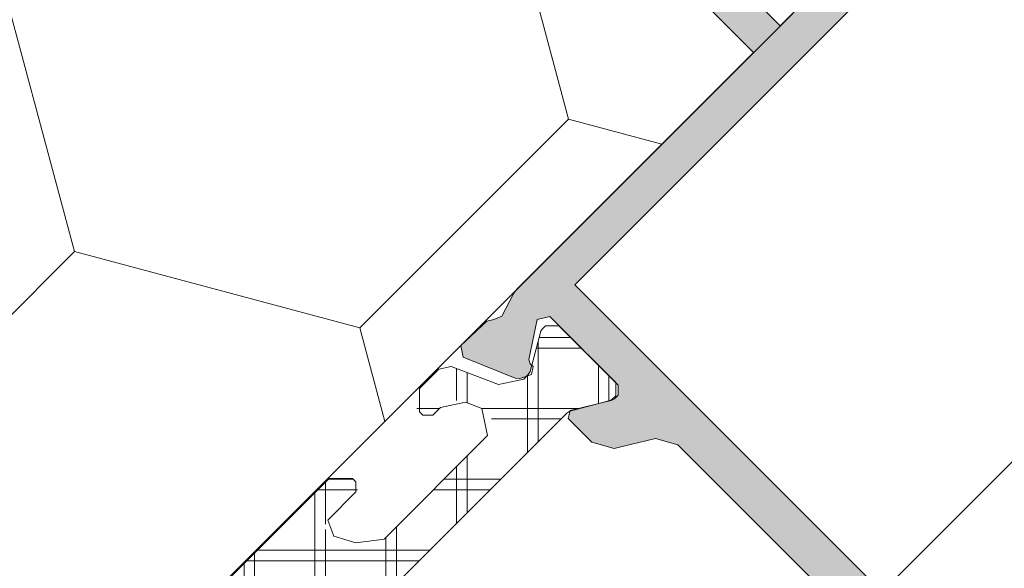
# Model space of a CAD drawing. Header units: metres. Extents: x -115250 to 1551995, y -140807 to 374743.
# Tile 108 of 205: x 114460 to 114502, y 78889 to 78912. Entities that reach past the tile are written whole.
import ezdxf

# ---------------------------------------------------------------- set-up
doc = ezdxf.new("R2010")
doc.units = ezdxf.units.M
doc.header["$LTSCALE"] = 100
doc.linetypes.add('0103aDVOJČERCHOVANÁ', pattern=[6.199999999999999, 3, -1, 0.1, -1, 0.1, -1])
doc.linetypes.add('{ Wide Dash }', pattern=[12, 4, -2, 4, -2])
for name, color, linetype, lineweight in [('010-pomocna', 30, 'Continuous', 15), ('010-tenka', 10, 'Continuous', 15), ('910-dvere', 7, 'Continuous', 15), ('910-tenka', 4, 'Continuous', 15), ('MB-kreskowanie', 251, 'Continuous', 9), ('MB-profile', 7, 'Continuous', 9), ('MB-uszczelki_tworzywa', 251, 'Continuous', 9)]:
    doc.layers.add(name, color=color, linetype=linetype, lineweight=lineweight)
doc.layers.add('910-srafa', color=8, linetype='Continuous', lineweight=9, transparency=0.5)

# ---------------------------------------------------------------- blocks, each defined once
blk = doc.blocks.new('K518730X')
at = {"layer": 'MB-kreskowanie'}
h = blk.add_hatch(dxfattribs=at)
h.set_pattern_fill('_U', color=256, scale=3, angle=314.9999999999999, style=0, double=1, pattern_type=0)
h.set_pattern_definition([(314.9999999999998, (-165.7994101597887, -281.3625498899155), (2.121320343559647, 2.121320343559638), []), (44.99999999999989, (-165.7994101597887, -281.3625498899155), (-2.121320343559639, 2.121320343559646), [])])
edge = h.paths.add_edge_path()
edge.add_arc((-9.799999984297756, 25.15000000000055), 0.3999999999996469, 75.44306778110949, 180.0000000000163)
edge.add_line((-10.19999998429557, 25.15000000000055), (-10.19999998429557, 13.27942286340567))
edge.add_arc((-10.49999998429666, 13.27942286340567), 0.3000000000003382, 351.4295277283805, 359.99999999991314, ccw=False)
edge.add_arc((-10.40031409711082, 13.19999999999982), 0.1999999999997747, -31.395510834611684, 9.995781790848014, ccw=False)
edge.add_line((-10.22959577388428, 13.09581144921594), (-10.78537888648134, 12.18513210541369))
edge.add_line((-10.78537888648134, 12.18513210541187), (-11.12320506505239, 11.59999999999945))
edge.add_arc((-10.94999998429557, 11.50000000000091), 0.1999999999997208, 150.0000000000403, 179.9999999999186)
edge.add_line((-11.1499999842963, 11.50000000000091), (-11.1499999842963, 11.30000000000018))
edge.add_arc((-10.74999998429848, 11.30000000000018), 0.3999999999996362, 180, 270.0000000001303)
edge.add_line((-10.74999998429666, 10.90000000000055), (-7.349999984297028, 10.90000000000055))
edge.add_arc((-7.349999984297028, 11.30000000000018), 0.3999999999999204, 270.0000000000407, 359.9999999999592)
edge.add_line((-6.949999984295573, 11.30000000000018), (-6.949999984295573, 11.50000000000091))
edge.add_arc((-7.149999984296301, 11.49999999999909), 0.2000000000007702, 3.255615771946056e-11, 29.99999999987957)
edge.add_line((-6.976794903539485, 11.59999999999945), (-7.725766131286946, 12.89725621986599))
edge.add_line((-7.725766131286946, 12.89725621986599), (-7.808549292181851, 12.89292083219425))
edge.add_arc((-7.819009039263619, 13.09264712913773), 0.200000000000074, 152.997836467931, 272.99786447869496, ccw=False)
edge.add_line((-7.997206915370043, 13.18345195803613), (-7.899999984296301, 13.37421349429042))
edge.add_line((-7.899999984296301, 13.37421349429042), (-7.899999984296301, 13.55000000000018))
edge.add_arc((-6.899999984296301, 13.55000000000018), 0.9999999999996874, 114.0000000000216, 180.0000000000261, ccw=False)
edge.add_line((-7.30673662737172, 14.46354545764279), (-5.346631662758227, 15.33624041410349))
edge.add_arc((-5.549999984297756, 15.79301314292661), 0.5000000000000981, 293.9999999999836, 359.9999999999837)
edge.add_line((-5.049999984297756, 15.79301314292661), (-5.049999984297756, 16.95000000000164))
edge.add_arc((-5.749999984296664, 16.94999999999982), 0.6999999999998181, 359.9999999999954, 450)
edge.add_line((-5.749999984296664, 17.65000000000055), (-5.949999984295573, 17.65000000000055))
edge.add_arc((-5.949999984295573, 17.34999999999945), 0.3000000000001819, 90.00000000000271, 180)
edge.add_line((-6.249999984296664, 17.34999999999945), (-6.249999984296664, 16.89700605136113))
edge.add_arc((-7.249999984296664, 16.89700605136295), 1.000000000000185, 293.99999999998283, 359.9999999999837, ccw=False)
edge.add_line((-6.843263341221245, 15.98346059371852), (-7.515284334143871, 15.68425757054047))
edge.add_arc((-7.799999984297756, 16.3237393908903), 0.6999999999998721, 179.999999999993, 293.999999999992, ccw=False)
edge.add_line((-8.499999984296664, 16.3237393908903), (-8.499999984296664, 22.5149554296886))
edge.add_arc((-7.499999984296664, 22.5149554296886), 0.9999999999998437, 105.4040936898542, 180.000000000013, ccw=False)
edge.add_arc((-8.349999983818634, 25.59999999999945), 2.200000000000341, 285.4040936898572, 310.8322170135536)
edge.add_arc((-6.649999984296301, 23.63276844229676), 0.4000000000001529, 8.185452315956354e-12, 130.8322170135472, ccw=False)
edge.add_line((-6.249999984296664, 23.63276844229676), (-6.249999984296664, 21.95000000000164))
edge.add_arc((-5.949999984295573, 21.94999999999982), 0.3000000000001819, 180.0000000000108, 270)
edge.add_line((-5.949999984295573, 21.65000000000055), (-5.749999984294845, 21.65000000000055))
edge.add_arc((-5.749999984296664, 22.34999999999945), 0.6999999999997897, 269.9999999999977, 360.0000000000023)
edge.add_line((-5.049999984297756, 22.34999999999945), (-5.049999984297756, 29.94999999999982))
edge.add_arc((-5.749999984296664, 29.94999999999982), 0.6999999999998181, 359.9999999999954, 450)
edge.add_line((-5.749999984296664, 30.65000000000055), (-5.949999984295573, 30.65000000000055))
edge.add_arc((-5.949999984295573, 30.34999999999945), 0.3000000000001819, 90.00000000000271, 180)
edge.add_line((-6.249999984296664, 30.34999999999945), (-6.249999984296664, 28.66723155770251))
edge.add_arc((-6.649999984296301, 28.66723155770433), 0.4000000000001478, 229.1677829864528, 359.99999999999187, ccw=False)
edge.add_arc((-8.349999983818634, 26.69999999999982), 2.20000000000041, 49.16778298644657, 74.59590631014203)
edge.add_arc((-7.499999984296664, 29.78504457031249), 0.9999999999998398, 179.999999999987, 254.5959063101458, ccw=False)
edge.add_line((-8.499999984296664, 29.78504457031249), (-8.499999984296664, 35.9762606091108))
edge.add_arc((-7.799999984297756, 35.9762606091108), 0.6999999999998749, 66.00000000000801, 180.000000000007, ccw=False)
edge.add_line((-7.515284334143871, 36.61574242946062), (-6.843263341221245, 36.31653940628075))
edge.add_arc((-7.249999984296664, 35.40299394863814), 1.000000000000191, 1.63140612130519e-11, 66.00000000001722, ccw=False)
edge.add_line((-6.249999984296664, 35.40299394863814), (-6.249999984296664, 34.94999999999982))
edge.add_arc((-5.949999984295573, 34.94999999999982), 0.3000000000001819, 180, 270)
edge.add_line((-5.949999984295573, 34.65000000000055), (-5.749999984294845, 34.65000000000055))
edge.add_arc((-5.749999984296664, 35.34999999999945), 0.6999999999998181, 270, 360)
edge.add_line((-5.049999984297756, 35.34999999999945), (-5.049999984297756, 36.50698685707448))
edge.add_arc((-5.549999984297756, 36.50698685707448), 0.5000000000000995, 1.627171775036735e-11, 66.00000000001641)
edge.add_line((-5.346631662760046, 36.96375958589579), (-7.306736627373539, 37.8364545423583))
edge.add_arc((-6.899999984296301, 38.74999999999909), 0.9999999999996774, 179.9999999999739, 245.99999999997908, ccw=False)
edge.add_line((-7.899999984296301, 38.74999999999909), (-7.899999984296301, 38.92640298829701))
edge.add_line((-7.899999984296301, 38.92640298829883), (-7.996892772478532, 39.11654804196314))
edge.add_arc((-7.818694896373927, 39.20735287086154), 0.1999999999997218, 87.00213552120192, 207.0021635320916, ccw=False)
edge.add_line((-7.808235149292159, 39.40707916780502), (-7.725756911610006, 39.40275974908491))
edge.add_line((-7.725756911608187, 39.40275974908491), (-6.976794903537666, 40.69999999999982))
edge.add_arc((-7.149999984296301, 40.80000000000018), 0.2000000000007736, 330.0000000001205, 359.9999999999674)
edge.add_line((-6.949999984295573, 40.80000000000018), (-6.949999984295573, 41.00000000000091))
edge.add_arc((-7.349999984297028, 41.00000000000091), 0.3999999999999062, 4.476948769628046e-11, 89.99999999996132)
edge.add_line((-7.349999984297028, 41.40000000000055), (-10.74999998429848, 41.40000000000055))
edge.add_arc((-10.74999998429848, 41.00000000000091), 0.3999999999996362, 89.99999999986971, 180)
edge.add_line((-11.1499999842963, 41.00000000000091), (-11.1499999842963, 40.80000000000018))
edge.add_arc((-10.94999998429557, 40.80000000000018), 0.1999999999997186, 180.0000000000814, 209.9999999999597)
edge.add_line((-11.12320506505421, 40.69999999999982), (-10.79088417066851, 40.12440332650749))
edge.add_line((-10.79088417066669, 40.12440332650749), (-10.22928163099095, 39.20418855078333))
edge.add_arc((-10.39999995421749, 39.09999999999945), 0.199999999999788, -10.274661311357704, 31.39551083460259, ccw=False)
edge.add_arc((-10.49999998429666, 39.0205771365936), 0.3000000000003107, 9.231371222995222e-11, 8.385431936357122, ccw=False)
edge.add_line((-10.19999998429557, 39.0205771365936), (-10.19999998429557, 27.14999999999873))
edge.add_arc((-9.799999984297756, 27.15000000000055), 0.399999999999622, 179.9999999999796, 284.5569322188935)
edge.add_line((-9.69946323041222, 26.76284065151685), (-8.450536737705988, 27.08715934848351))
edge.add_arc((-8.349999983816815, 26.69999999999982), 0.4000000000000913, 3.26281224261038e-11, 104.5569322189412, ccw=False)
edge.add_line((-7.949999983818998, 26.69999999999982), (-7.949999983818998, 25.59999999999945))
edge.add_arc((-8.349999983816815, 25.59999999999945), 0.4000000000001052, 255.4430677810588, 359.99999999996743, ccw=False)
edge.add_line((-8.45053673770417, 25.21284065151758), (-9.69946323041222, 25.53715934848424))
at = {"layer": 'MB-profile'}
h = blk.add_hatch(color=256, dxfattribs=at)
h.paths.add_polyline_path([(-44, 76.99999999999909), (-44.5, 76.49999999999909), (-44.5, 68.49999999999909), (-45, 67.99999999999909), (-53.5, 67.99999999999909), (-54, 67.49999999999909), (-54, 67.09999999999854), (-53.5, 66.59999999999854), (-50.99999999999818, 66.59999999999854), (-50.99999999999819, 54.19999999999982), (-50.80000000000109, 53.99999999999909), (-51, 53.79999999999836), (-51, 41.15416576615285), (-50.97924229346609, 41.02309080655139), (-50.64202002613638, 39.98509450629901), (-50.78234604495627, 39.62976612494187), (-50.93716841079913, 39.37761331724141), (-50.98962215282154, 37.87715251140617), (-50.57259635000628, 37.59051552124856), (-48.38675626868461, 38.5182525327), (-48.23666840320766, 38.65820121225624), (-48.10000000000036, 38.9264030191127), (-48.10000000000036, 39.02057713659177), (-48.14019237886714, 39.17057713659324), (-48.27424307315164, 39.40275974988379), (-48.36654881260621, 39.39792566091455), (-48.54474689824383, 39.48873048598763), (-49.48644189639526, 40.93893305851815), (-49.19763482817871, 41.39999999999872), (-45.10000000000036, 41.39999999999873), (-44.80000000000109, 41.09999999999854), (-44.80000000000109, 40.7947607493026), (-45.20911553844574, 40.12440380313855), (-45.75577489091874, 39.17756203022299), (-45.60000004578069, 38.89999999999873), (-42.8000000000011, 38.89999999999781), (-42.60000000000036, 39.09999999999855), (-42.60000000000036, 41.19999999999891), (-42.39999999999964, 41.39999999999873), (-14.47364070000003, 41.39999999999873), (-13.62004909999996, 40.92094279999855), (-12.86326070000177, 39.68090579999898), (-12.67904400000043, 39.37905719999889), (-11.82545331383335, 38.89999999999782), (-10.39999995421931, 38.89999999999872), (-10.24422510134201, 39.17756204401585), (-10.79088417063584, 40.12440332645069), (-11.20000000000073, 40.7947607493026), (-11.20000000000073, 41.09999999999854), (-10.89999999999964, 41.39999999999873), (-6.802365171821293, 41.39999999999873), (-6.513558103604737, 40.93893305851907), (-7.455253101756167, 39.48873048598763), (-7.76818754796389, 39.32926773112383), (-7.859807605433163, 39.17057713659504), (-7.899999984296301, 39.0205771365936), (-7.899999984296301, 38.92640298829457), (-7.763331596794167, 38.65820121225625), (-7.61324373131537, 38.51825253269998), (-5.427403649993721, 37.59051552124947), (-5.010377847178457, 37.87715251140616), (-5.062831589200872, 39.37761331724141), (-5.217653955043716, 39.62976612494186), (-5.357979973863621, 39.98509450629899), (-5.02075770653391, 41.0230908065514), (-5, 41.2383635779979), (-5.000000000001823, 55.39999999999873), (0, 55.39999999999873), (-3.552713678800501e-15, 58.59807621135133), (-1.500000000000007, 58.99999999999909), (-2, 58.99999999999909), (-2, 56.99999999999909), (-5, 56.99999999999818), (-5.000000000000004, 65.79999999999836), (-5.199999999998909, 65.99999999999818), (-4.999999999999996, 66.19999999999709), (-5, 74.99999999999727), (-2, 74.99999999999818), (-2, 72.99999999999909), (-1.500000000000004, 72.99999999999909), (0, 73.40192378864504), (0, 76.99999999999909)])
h.paths.add_polyline_path([(-7.100000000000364, 75.199999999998), (-6.600000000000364, 74.699999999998), (-6.600000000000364, 68.199999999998), (-7.100000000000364, 67.699999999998), (-7.600000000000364, 67.699999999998), (-8.100000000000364, 67.199999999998), (-8.100000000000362, 66.29999999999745), (-6.600000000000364, 66.29999999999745), (-6.60000000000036, 43.09999999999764), (-49.19999999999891, 43.09999999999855), (-49.19999999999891, 49.99999999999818), (-49, 49.99999999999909), (-49, 57.99999999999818), (-49.19999999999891, 57.99999999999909), (-49.19999999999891, 66.29999999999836), (-43.80000000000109, 66.29999999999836), (-42.80000000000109, 67.29999999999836), (-42.80000000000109, 74.699999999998), (-42.30000000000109, 75.199999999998)], flags=16)
for points in [[(-42.39999999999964, 41.39999999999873), (-14.47364070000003, 41.39999999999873), (-13.62004909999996, 40.92094279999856), (-12.86326070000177, 39.68090579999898), (-12.67904400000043, 39.3790571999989), (-11.82545331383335, 38.89999999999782), (-10.39999995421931, 38.89999999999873), (-10.22928163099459, 39.20418855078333), (-11.15607740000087, 40.72279129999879), (-11.20000000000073, 40.87907419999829), (-11.20000000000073, 41.09999999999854), (-10.89999999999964, 41.39999999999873), (-6.802365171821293, 41.39999999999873), (-6.513558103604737, 40.93893305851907), (-7.455253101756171, 39.48873048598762), (-7.633451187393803, 39.39792566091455), (-7.808235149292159, 39.40707916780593), (-7.996892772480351, 39.11654804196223), (-7.76333159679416, 38.65820121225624), (-7.613243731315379, 38.51825253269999), (-5.427403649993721, 37.59051552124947), (-5.010377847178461, 37.87715251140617), (-5.062831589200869, 39.37761331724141), (-5.217653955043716, 39.62976612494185), (-5.357979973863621, 39.98509450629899), (-5.020757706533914, 41.02309080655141), (-5, 41.23836357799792), (-5.000000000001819, 55.39999999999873), (0, 55.39999999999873)], [(-2, 56.99999999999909), (-5, 56.99999999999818), (-5, 65.79999999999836)]]:
    blk.add_lwpolyline(points, dxfattribs=at)
blk.add_lwpolyline([(-42.30000000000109, 75.199999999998), (-7.100000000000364, 75.199999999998), (-6.600000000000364, 74.699999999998), (-6.600000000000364, 68.199999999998), (-7.100000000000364, 67.699999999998), (-7.600000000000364, 67.699999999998), (-8.100000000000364, 67.199999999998), (-8.100000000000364, 66.29999999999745), (-6.600000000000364, 66.29999999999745), (-6.600000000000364, 43.09999999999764), (-49.19999999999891, 43.09999999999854), (-49.19999999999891, 49.99999999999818), (-49, 49.99999999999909), (-49, 57.99999999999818), (-49.19999999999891, 57.99999999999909), (-49.19999999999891, 66.29999999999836), (-43.80000000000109, 66.29999999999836), (-42.80000000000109, 67.29999999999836), (-42.80000000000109, 74.699999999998)], close=True, dxfattribs=at)
at = {"layer": 'MB-uszczelki_tworzywa'}
blk.add_lwpolyline([(-10.19999998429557, 27.15000000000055), (-10.19999998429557, 39.0205771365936), (-10.24019236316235, 39.17057713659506), (-11.12320506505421, 40.69999999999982), (-11.1499999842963, 40.80000000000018), (-11.1499999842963, 41.00000000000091), (-10.74999998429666, 41.40000000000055), (-7.349999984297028, 41.40000000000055), (-6.949999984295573, 41.00000000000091), (-6.949999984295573, 40.80000000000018), (-6.976794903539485, 40.69999999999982), (-7.859807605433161, 39.17057713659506), (-7.899999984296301, 39.0205771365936), (-7.899999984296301, 38.74999999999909), (-7.30673662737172, 37.83645454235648), (-5.346631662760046, 36.96375958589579), (-5.049999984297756, 36.50698685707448), (-5.049999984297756, 35.34999999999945), (-5.749999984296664, 34.65000000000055), (-5.949999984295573, 34.65000000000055), (-6.249999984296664, 34.94999999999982), (-6.249999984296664, 35.40299394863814), (-6.843263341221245, 36.31653940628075), (-7.515284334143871, 36.61574242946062), (-8.499999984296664, 35.9762606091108), (-8.499999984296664, 29.78504457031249), (-7.765624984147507, 28.82096814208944), (-6.911538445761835, 28.36458054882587), (-6.249999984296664, 28.66723155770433), (-6.249999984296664, 30.34999999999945), (-5.949999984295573, 30.65000000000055), (-5.749999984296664, 30.65000000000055), (-5.049999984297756, 29.94999999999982), (-5.049999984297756, 22.34999999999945)], dxfattribs=at)
blk = doc.blocks.new('K718730X')
at = {"layer": 'MB-kreskowanie'}
h = blk.add_hatch(dxfattribs=at)
h.set_pattern_fill('_U', color=256, scale=3, angle=494.9999999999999, style=0, double=1, pattern_type=0)
h.set_pattern_definition([(134.9999999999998, (165.7994101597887, 358.3625498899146), (-2.121320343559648, -2.121320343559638), []), (224.9999999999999, (165.7994101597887, 358.3625498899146), (2.121320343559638, -2.121320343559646), [])])
edge = h.paths.add_edge_path()
edge.add_arc((9.799999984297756, 51.84999999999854), 0.3999999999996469, 255.4430677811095, 360.0000000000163)
edge.add_line((10.19999998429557, 51.84999999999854), (10.19999998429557, 63.72057713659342))
edge.add_arc((10.49999998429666, 63.72057713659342), 0.3000000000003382, 531.4295277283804, 539.9999999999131, ccw=False)
edge.add_arc((10.40031409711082, 63.79999999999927), 0.1999999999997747, 148.6044891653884, 189.995781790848, ccw=False)
edge.add_line((10.22959577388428, 63.90418855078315), (10.78537888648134, 64.8148678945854))
edge.add_line((10.78537888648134, 64.81486789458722), (11.12320506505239, 65.39999999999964))
edge.add_arc((10.94999998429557, 65.49999999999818), 0.1999999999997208, 330.0000000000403, 359.9999999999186)
edge.add_line((11.1499999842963, 65.49999999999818), (11.1499999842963, 65.69999999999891))
edge.add_arc((10.74999998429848, 65.69999999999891), 0.3999999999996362, 360, 450.0000000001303)
edge.add_line((10.74999998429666, 66.09999999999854), (7.349999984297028, 66.09999999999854))
edge.add_arc((7.349999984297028, 65.69999999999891), 0.3999999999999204, 450.0000000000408, 539.9999999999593)
edge.add_line((6.949999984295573, 65.69999999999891), (6.949999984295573, 65.49999999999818))
edge.add_arc((7.149999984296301, 65.5), 0.2000000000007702, 180.0000000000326, 209.9999999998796)
edge.add_line((6.976794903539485, 65.39999999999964), (7.725766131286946, 64.1027437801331))
edge.add_line((7.725766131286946, 64.1027437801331), (7.808549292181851, 64.10707916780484))
edge.add_arc((7.819009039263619, 63.90735287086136), 0.200000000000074, 332.99783646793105, 452.99786447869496, ccw=False)
edge.add_line((7.997206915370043, 63.81654804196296), (7.899999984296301, 63.62578650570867))
edge.add_line((7.899999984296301, 63.62578650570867), (7.899999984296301, 63.44999999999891))
edge.add_arc((6.899999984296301, 63.44999999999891), 0.9999999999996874, 294.0000000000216, 360.00000000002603, ccw=False)
edge.add_line((7.30673662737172, 62.5364545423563), (5.346631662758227, 61.6637595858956))
edge.add_arc((5.549999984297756, 61.20698685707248), 0.5000000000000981, 473.9999999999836, 539.9999999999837)
edge.add_line((5.049999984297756, 61.20698685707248), (5.049999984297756, 60.04999999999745))
edge.add_arc((5.749999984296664, 60.04999999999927), 0.6999999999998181, 539.9999999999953, 630)
edge.add_line((5.749999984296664, 59.34999999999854), (5.949999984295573, 59.34999999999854))
edge.add_arc((5.949999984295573, 59.64999999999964), 0.3000000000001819, 270.0000000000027, 360)
edge.add_line((6.249999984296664, 59.64999999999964), (6.249999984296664, 60.10299394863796))
edge.add_arc((7.249999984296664, 60.10299394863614), 1.000000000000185, 473.99999999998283, 539.9999999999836, ccw=False)
edge.add_line((6.843263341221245, 61.01653940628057), (7.515284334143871, 61.31574242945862))
edge.add_arc((7.799999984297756, 60.67626060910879), 0.6999999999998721, 359.999999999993, 473.999999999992, ccw=False)
edge.add_line((8.499999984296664, 60.67626060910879), (8.499999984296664, 54.48504457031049))
edge.add_arc((7.499999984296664, 54.48504457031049), 0.9999999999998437, 285.4040936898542, 360.000000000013, ccw=False)
edge.add_arc((8.349999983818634, 51.39999999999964), 2.200000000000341, 465.4040936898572, 490.8322170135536)
edge.add_arc((6.649999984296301, 53.36723155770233), 0.4000000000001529, 180.0000000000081, 310.83221701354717, ccw=False)
edge.add_line((6.249999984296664, 53.36723155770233), (6.249999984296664, 55.04999999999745))
edge.add_arc((5.949999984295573, 55.04999999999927), 0.3000000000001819, 360.0000000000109, 450)
edge.add_line((5.949999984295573, 55.34999999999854), (5.749999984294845, 55.34999999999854))
edge.add_arc((5.749999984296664, 54.64999999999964), 0.6999999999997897, 449.9999999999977, 540.0000000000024)
edge.add_line((5.049999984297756, 54.64999999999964), (5.049999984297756, 47.04999999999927))
edge.add_arc((5.749999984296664, 47.04999999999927), 0.6999999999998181, 539.9999999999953, 630)
edge.add_line((5.749999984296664, 46.34999999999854), (5.949999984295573, 46.34999999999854))
edge.add_arc((5.949999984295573, 46.64999999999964), 0.3000000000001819, 270.0000000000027, 360)
edge.add_line((6.249999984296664, 46.64999999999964), (6.249999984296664, 48.33276844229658))
edge.add_arc((6.649999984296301, 48.33276844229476), 0.4000000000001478, 409.16778298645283, 539.9999999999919, ccw=False)
edge.add_arc((8.349999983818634, 50.29999999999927), 2.20000000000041, 229.1677829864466, 254.595906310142)
edge.add_arc((7.499999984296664, 47.2149554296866), 0.9999999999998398, 359.999999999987, 434.5959063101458, ccw=False)
edge.add_line((8.499999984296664, 47.2149554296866), (8.499999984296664, 41.0237393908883))
edge.add_arc((7.799999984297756, 41.0237393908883), 0.6999999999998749, 246.00000000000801, 360.000000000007, ccw=False)
edge.add_line((7.515284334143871, 40.38425757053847), (6.843263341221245, 40.68346059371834))
edge.add_arc((7.249999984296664, 41.59700605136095), 1.000000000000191, 180.0000000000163, 246.0000000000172, ccw=False)
edge.add_line((6.249999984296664, 41.59700605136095), (6.249999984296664, 42.04999999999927))
edge.add_arc((5.949999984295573, 42.04999999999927), 0.3000000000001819, 360, 450)
edge.add_line((5.949999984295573, 42.34999999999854), (5.749999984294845, 42.34999999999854))
edge.add_arc((5.749999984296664, 41.64999999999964), 0.6999999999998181, 450, 540)
edge.add_line((5.049999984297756, 41.64999999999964), (5.049999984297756, 40.49301314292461))
edge.add_arc((5.549999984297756, 40.49301314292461), 0.5000000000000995, 180.0000000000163, 246.0000000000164)
edge.add_line((5.346631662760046, 40.0362404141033), (7.306736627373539, 39.16354545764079))
edge.add_arc((6.899999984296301, 38.25), 0.9999999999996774, 359.99999999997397, 425.9999999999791, ccw=False)
edge.add_line((7.899999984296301, 38.25), (7.899999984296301, 38.07359701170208))
edge.add_line((7.899999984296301, 38.07359701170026), (7.996892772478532, 37.88345195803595))
edge.add_arc((7.818694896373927, 37.79264712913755), 0.1999999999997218, 267.0021355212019, 387.0021635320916, ccw=False)
edge.add_line((7.808235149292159, 37.59292083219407), (7.725756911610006, 37.59724025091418))
edge.add_line((7.725756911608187, 37.59724025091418), (6.976794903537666, 36.29999999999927))
edge.add_arc((7.149999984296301, 36.19999999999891), 0.2000000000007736, 510.0000000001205, 539.9999999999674)
edge.add_line((6.949999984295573, 36.19999999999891), (6.949999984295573, 35.99999999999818))
edge.add_arc((7.349999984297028, 35.99999999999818), 0.3999999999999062, 180.0000000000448, 269.9999999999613)
edge.add_line((7.349999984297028, 35.59999999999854), (10.74999998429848, 35.59999999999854))
edge.add_arc((10.74999998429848, 35.99999999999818), 0.3999999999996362, 269.9999999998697, 360)
edge.add_line((11.1499999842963, 35.99999999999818), (11.1499999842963, 36.19999999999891))
edge.add_arc((10.94999998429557, 36.19999999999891), 0.1999999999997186, 360.0000000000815, 389.9999999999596)
edge.add_line((11.12320506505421, 36.29999999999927), (10.79088417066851, 36.8755966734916))
edge.add_line((10.79088417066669, 36.8755966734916), (10.22928163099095, 37.79581144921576))
edge.add_arc((10.39999995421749, 37.89999999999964), 0.199999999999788, 169.7253386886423, 211.3955108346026, ccw=False)
edge.add_arc((10.49999998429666, 37.97942286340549), 0.3000000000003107, 180.0000000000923, 188.3854319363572, ccw=False)
edge.add_line((10.19999998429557, 37.97942286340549), (10.19999998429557, 49.85000000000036))
edge.add_arc((9.799999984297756, 49.84999999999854), 0.399999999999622, 359.9999999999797, 464.5569322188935)
edge.add_line((9.69946323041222, 50.23715934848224), (8.450536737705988, 49.91284065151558))
edge.add_arc((8.349999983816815, 50.29999999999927), 0.4000000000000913, 180.0000000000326, 284.55693221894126, ccw=False)
edge.add_line((7.949999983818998, 50.29999999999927), (7.949999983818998, 51.39999999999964))
edge.add_arc((8.349999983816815, 51.39999999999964), 0.4000000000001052, 435.44306778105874, 539.9999999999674, ccw=False)
edge.add_line((8.45053673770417, 51.78715934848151), (9.69946323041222, 51.46284065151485))
at = {"layer": 'MB-profile'}
h = blk.add_hatch(color=256, dxfattribs=at)
h.paths.add_polyline_path([(44, 0), (44.5, 0.5), (44.5, 8.5), (45, 9), (53.5, 9), (54, 9.499999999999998), (54, 9.900000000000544), (53.5, 10.40000000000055), (50.99999999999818, 10.40000000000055), (50.99999999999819, 22.79999999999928), (50.80000000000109, 23), (51, 23.20000000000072), (51, 35.8458342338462), (50.97924229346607, 35.97690919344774), (50.64202002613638, 37.01490549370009), (50.78234604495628, 37.37023387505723), (50.93716841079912, 37.62238668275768), (50.98962215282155, 39.12284748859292), (50.57259635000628, 39.40948447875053), (48.38675626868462, 38.48174746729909), (48.23666840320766, 38.34179878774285), (48.10000000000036, 38.07359698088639), (48.10000000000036, 37.97942286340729), (48.14019237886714, 37.8294228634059), (48.27424307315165, 37.59724025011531), (48.3665488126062, 37.60207433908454), (48.54474689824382, 37.51126951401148), (49.48644189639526, 36.06106694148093), (49.19763482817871, 35.60000000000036), (45.10000000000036, 35.60000000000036), (44.80000000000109, 35.90000000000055), (44.80000000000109, 36.1209258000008), (44.84392260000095, 36.2772087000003), (45.2091155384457, 36.87559619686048), (45.75577489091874, 37.82243796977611), (45.60000004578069, 38.10000000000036), (42.80000000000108, 38.10000000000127), (42.60000000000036, 37.90000000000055), (42.60000000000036, 35.80000000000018), (42.39999999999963, 35.60000000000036), (14.47364070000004, 35.60000000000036), (13.62004909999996, 36.07905720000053), (12.86326070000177, 37.31909420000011), (12.67904400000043, 37.62094280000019), (11.82545331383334, 38.10000000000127), (10.39999995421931, 38.10000000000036), (10.24422510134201, 37.82243795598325), (10.79088417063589, 36.87559667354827), (11.15607740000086, 36.27720870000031), (11.20000000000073, 36.1209258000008), (11.20000000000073, 35.90000000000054), (10.89999999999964, 35.60000000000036), (6.802365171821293, 35.60000000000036), (6.513558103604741, 36.06106694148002), (7.455253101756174, 37.51126951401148), (7.633451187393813, 37.60207433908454), (7.725756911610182, 37.59724025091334), (7.859807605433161, 37.82942286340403), (7.899999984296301, 37.97942286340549), (7.899999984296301, 38.07359701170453), (7.763331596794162, 38.34179878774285), (7.613243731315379, 38.48174746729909), (5.427403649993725, 39.40948447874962), (5.010377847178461, 39.12284748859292), (5.062831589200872, 37.62238668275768), (5.217653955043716, 37.37023387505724), (5.357979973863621, 37.0149054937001), (5.02075770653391, 35.97690919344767), (5, 35.76163642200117), (5.000000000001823, 21.60000000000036), (0, 21.60000000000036), (0, 18.40192378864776), (1.5, 18), (2, 18), (2, 20), (5, 20.00000000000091), (4.999999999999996, 11.20000000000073), (5.199999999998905, 11.00000000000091), (5, 10.800000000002), (5, 2.000000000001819), (2, 2.000000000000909), (2, 4), (1.500000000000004, 4), (0, 3.598076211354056), (-3.552713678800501e-15, -5.551115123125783e-17)])
h.paths.add_polyline_path([(7.100000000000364, 1.800000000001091), (6.600000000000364, 2.300000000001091), (6.600000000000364, 8.800000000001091), (7.100000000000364, 9.300000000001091), (7.600000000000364, 9.300000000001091), (8.100000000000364, 9.800000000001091), (8.100000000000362, 10.70000000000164), (6.600000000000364, 10.70000000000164), (6.60000000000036, 33.90000000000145), (49.19999999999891, 33.90000000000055), (49.19999999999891, 27.00000000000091), (49, 27), (49, 19.00000000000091), (49.19999999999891, 19), (49.19999999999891, 10.70000000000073), (43.80000000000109, 10.70000000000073), (42.80000000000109, 9.70000000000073), (42.80000000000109, 2.300000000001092), (42.30000000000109, 1.800000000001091)], flags=16)
for points in [[(42.39999999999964, 35.60000000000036), (14.47364070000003, 35.60000000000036), (13.62004909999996, 36.07905720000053), (12.86326070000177, 37.31909420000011), (12.67904400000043, 37.62094280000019), (11.82545331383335, 38.10000000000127), (10.39999995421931, 38.10000000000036), (10.22928163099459, 37.79581144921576), (11.15607740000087, 36.2772087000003), (11.20000000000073, 36.1209258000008), (11.20000000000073, 35.90000000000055), (10.89999999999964, 35.60000000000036), (6.802365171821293, 35.60000000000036), (6.513558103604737, 36.06106694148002), (7.455253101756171, 37.51126951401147), (7.633451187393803, 37.60207433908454), (7.808235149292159, 37.59292083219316), (7.996892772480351, 37.88345195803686), (7.76333159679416, 38.34179878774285), (7.613243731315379, 38.4817474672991), (5.427403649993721, 39.40948447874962), (5.010377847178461, 39.12284748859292), (5.062831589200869, 37.62238668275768), (5.217653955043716, 37.37023387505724), (5.357979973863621, 37.0149054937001), (5.020757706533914, 35.97690919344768), (5, 35.76163642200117), (5.000000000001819, 21.60000000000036), (0, 21.60000000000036)], [(2, 20), (5, 20.00000000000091), (5, 11.20000000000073)]]:
    blk.add_lwpolyline(points, dxfattribs=at)
blk.add_lwpolyline([(42.30000000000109, 1.800000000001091), (7.100000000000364, 1.800000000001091), (6.600000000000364, 2.300000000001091), (6.600000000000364, 8.800000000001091), (7.100000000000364, 9.300000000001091), (7.600000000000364, 9.300000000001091), (8.100000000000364, 9.800000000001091), (8.100000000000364, 10.70000000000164), (6.600000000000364, 10.70000000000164), (6.600000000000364, 33.90000000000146), (49.19999999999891, 33.90000000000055), (49.19999999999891, 27.00000000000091), (49, 27), (49, 19.00000000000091), (49.19999999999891, 19), (49.19999999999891, 10.70000000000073), (43.80000000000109, 10.70000000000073), (42.80000000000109, 9.700000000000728), (42.80000000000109, 2.300000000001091)], close=True, dxfattribs=at)
at = {"layer": 'MB-uszczelki_tworzywa'}
blk.add_lwpolyline([(10.19999998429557, 49.84999999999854), (10.19999998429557, 37.97942286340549), (10.24019236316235, 37.82942286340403), (11.12320506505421, 36.29999999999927), (11.1499999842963, 36.19999999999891), (11.1499999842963, 35.99999999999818), (10.74999998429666, 35.59999999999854), (7.349999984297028, 35.59999999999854), (6.949999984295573, 35.99999999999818), (6.949999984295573, 36.19999999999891), (6.976794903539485, 36.29999999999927), (7.859807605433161, 37.82942286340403), (7.899999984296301, 37.97942286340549), (7.899999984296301, 38.25), (7.30673662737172, 39.16354545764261), (5.346631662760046, 40.0362404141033), (5.049999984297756, 40.49301314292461), (5.049999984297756, 41.64999999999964), (5.749999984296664, 42.34999999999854), (5.949999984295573, 42.34999999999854), (6.249999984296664, 42.04999999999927), (6.249999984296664, 41.59700605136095), (6.843263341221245, 40.68346059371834), (7.515284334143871, 40.38425757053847), (8.499999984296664, 41.0237393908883), (8.499999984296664, 47.2149554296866), (7.765624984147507, 48.17903185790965), (6.911538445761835, 48.63541945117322), (6.249999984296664, 48.33276844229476), (6.249999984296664, 46.64999999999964), (5.949999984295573, 46.34999999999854), (5.749999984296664, 46.34999999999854), (5.049999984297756, 47.04999999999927), (5.049999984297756, 54.64999999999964)], dxfattribs=at)

msp = doc.modelspace()

# ---------------------------------------------------------------- hatches: boundary and pattern name
at = {"layer": '910-srafa', "lineweight": 18}
h = msp.add_hatch(dxfattribs=at)
h.set_pattern_fill('HONEY', color=0, scale=100, angle=225)
h.set_pattern_definition([(225, (223128.3183718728, 122733.1770766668), (-5.603596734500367, -20.91290755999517), [12.5, -25]), (344.9999999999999, (223128.3183718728, 122733.1770766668), (20.91290758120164, 5.603596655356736), [12.49999999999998, -24.99999999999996]), (285, (223128.3183718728, 122733.1770766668), (15.30931084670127, -15.30931090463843), [-25, 12.5])])
h.paths.add_polyline_path([(114423.9522142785, 78899.97300660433), (114452.2275023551, 78871.69699041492), (114506.6750230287, 78926.14427810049), (114478.3987721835, 78954.42046208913)])

# ---------------------------------------------------------------- linework, layer by layer
at = {"layer": '010-pomocna', "color": 0, "linetype": '{ Wide Dash }', "flags": 128}
for points in [[(116926.6947612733, 73944.27515027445), (116926.6947612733, 74409.31818544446, 0.4142161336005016), (111276.4844238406, 80059.47892152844), (109626.6749858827, 80059.47892152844)], [(116826.6947612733, 73944.27515027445), (116826.6947612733, 74409.31818544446, 0.4142161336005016), (111276.4853017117, 79959.47892153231), (109626.6749858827, 79959.47892152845)]]:
    msp.add_lwpolyline(points, format="xyb", dxfattribs=at)
at = {"layer": '010-tenka', "color": 0}
msp.add_lwpolyline([(114506.6750230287, 78926.14427810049), (114452.2278008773, 78871.69705594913), (114423.9519157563, 78899.97294107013), (114478.3991379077, 78954.42016322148)], close=True, dxfattribs=at)
at = {"layer": '910-dvere', "color": 0, "linetype": 'Continuous'}
msp.add_lwpolyline([(114520.2200668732, 78911.41744083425), (114467.1756332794, 78858.3730072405), (115725.8374160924, 77599.71122442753), (115778.8818496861, 77652.75565802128)], close=True, dxfattribs=at)
at = {"layer": '910-tenka', "color": 0, "linetype": '0103aDVOJČERCHOVANÁ', "flags": 128}
msp.add_lwpolyline([(117006.2224123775, 74490.31751234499, 0.4103753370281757), (111284.828516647, 80139.54091076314), (109626.6749858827, 80139.47892152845)], format="xyb", dxfattribs=at)

# ---------------------------------------------------------------- block references
at = {"xscale": -1}
for name, p, rotation in [('K518730X', (114448.6922669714, 78875.23258985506), 314.9999999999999), ('K718730X', (114503.1394891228, 78929.67981200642), 134.9999999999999)]:
    msp.add_blockref(name, p, dxfattribs=dict(at, rotation=rotation))

doc.saveas('drawing.dxf')
